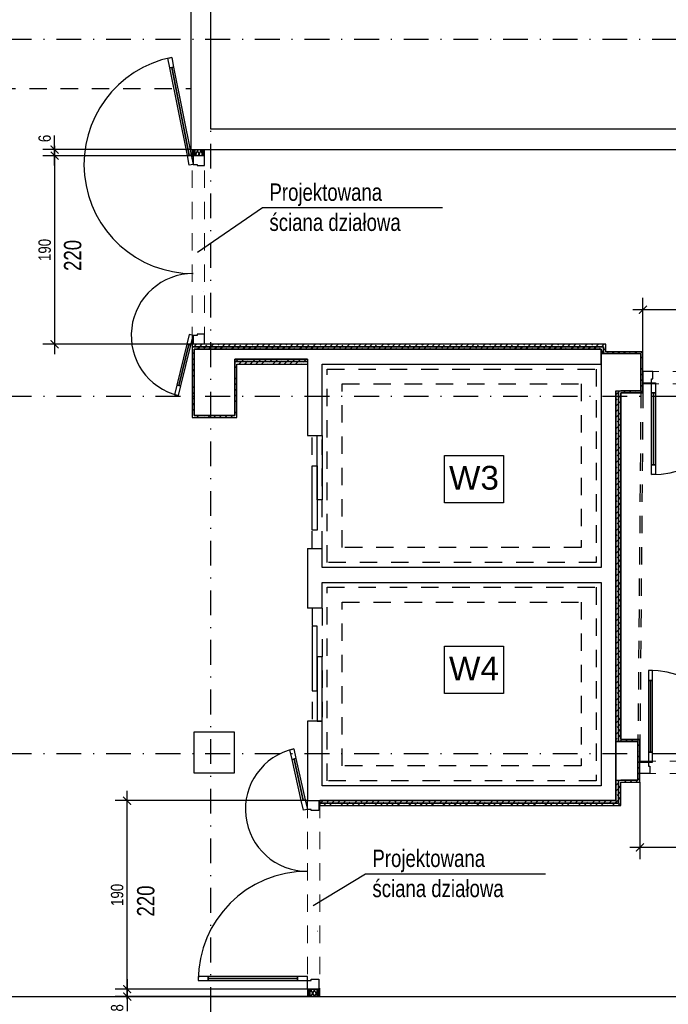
# Model space of a CAD drawing. Header units: metres. Extents: x -2312 to 3188, y -958 to 2058.
# Tile 5 of 13: x -668 to -15, y 53 to 1045. Entities that reach past the tile are written whole.
import ezdxf

# ---------------------------------------------------------------- set-up
doc = ezdxf.new("R2010")
doc.units = ezdxf.units.M
doc.header["$LTSCALE"] = 50
doc.header["$MEASUREMENT"] = 0
doc.linetypes.add('DO', pattern=[1, 0.5, -0.24, 0.02, -0.24])
doc.linetypes.add('DP', pattern=[0.63, 0.35, -0.28])
for name, color, linetype in [('A_opis', 7, 'Continuous'), ('A_ściany', 7, 'Continuous'), ('A_ściany proj', 7, 'Continuous'), ('BZ_odn', 1, 'Continuous'), ('BZ_osd', 1, 'DO'), ('BZ_txs', 2, 'Continuous'), ('BZ_wym', 1, 'Continuous'), ('k3_projektowane sciany', 2, 'Continuous'), ('k3_sciany istn', 1, 'DP')]:
    doc.layers.add(name, color=color, linetype=linetype)
doc.styles.add('BIKTS', font='bikromsw.shx', dxfattribs={"width": 0.85})
doc.styles.add('BIKWYM', font='bikromsw.shx', dxfattribs={"width": 0.8})
doc.styles.add('GENERATED_STYLE_1', font='arial.ttf')
doc.dimstyles.new('BZ_BGR_50', dxfattribs={"dimscale": 0.5, "dimtxt": 25, "dimasz": 1.666667, "dimexe": 0, "dimexo": 0, "dimgap": 0, "dimtad": 0, "dimdec": 1, "dimrnd": 0.5, "dimzin": 9, "dimdsep": 46, "dimtxsty": 'BIKWYM', "dimblk": 'NONE', "dimcen": 0, "dimse1": 1, "dimse2": 1, "dimclrd": 256, "dimclre": 256, "dimclrt": 7, "dimadec": 0, "dimazin": 0, "dimtfac": 0.033333, "dimtdec": 1, "dimtmove": 0, "dimatfit": 3, "dimldrblk": 'NONE', "dimfxl": 1, "dimtvp": 0.8, "dimtolj": 1, "dimarcsym": 0})
doc.dimstyles.new('BZ_KP_50', dxfattribs={"dimscale": 0.5, "dimtxt": 25, "dimasz": 16, "dimexe": 24, "dimexo": 0, "dimgap": 0, "dimtad": 0, "dimdec": 1, "dimrnd": 0.5, "dimzin": 9, "dimdsep": 46, "dimtxsty": 'BIKWYM', "dimblk": 'ARCHTICK', "dimblk1": 'ARCHTICK', "dimblk2": 'WYM-KP', "dimcen": 0, "dimdle": 20, "dimclrd": 256, "dimclre": 256, "dimclrt": 7, "dimadec": 0, "dimazin": 0, "dimtfac": 0.033333, "dimtdec": 1, "dimtmove": 0, "dimatfit": 3, "dimfxl": 1, "dimtvp": 0.8, "dimtfillclr": 256, "dimtolj": 1, "dimarcsym": 0})
pattern_1 = [(45, (-18228.841, -3785.412), (-5.7024626, 5.7024626), []), (45, (-18223.139, -3785.412), (-5.7024626, 5.7024626), [4.0323, -2.0161])]
pattern_2 = [(45, (-18228.841, -3785.412), (-5.7024626, 5.7024626), []), (45, (-18223.139, -3785.412), (-5.7024626, 5.7024626), [4.0323, -2.0161])]
pattern_3 = [(0, (-18228.841, -3785.412), (0, 10), [0, -10])]
pattern_4 = [(0, (-18228.841, -3785.412), (0, 10), [0, -10])]

# ---------------------------------------------------------------- blocks, each defined once
blk = doc.blocks.new('ARROWHEAD_4')
at = {"color": 0, "linetype": 'Continuous', "lineweight": 0}
blk.add_line((0, 0), (-1, 0), dxfattribs=at)
at = {"color": 0, "linetype": 'Continuous', "lineweight": 0, "flags": 128}
blk.add_lwpolyline([(-1, 0.2679), (0, 0), (-1, -0.2679)], close=True, dxfattribs=at)
blk = doc.blocks.new('_None')
blk = doc.blocks.new('_ArchTick')
at = {"color": 0, "linetype": 'ByBlock', "const_width": 0.15}
blk.add_lwpolyline([(-0.5, -0.5), (0.5, 0.5)], dxfattribs=at)
blk = doc.blocks.new('*D188')
at = {"layer": 'BZ_wym', "lineweight": -2}
for p, q in [((-40.63, 710.34), (-40.63, 764.62)), ((164.37, 690.34), (164.37, 764.62)), ((174.37, 752.62), (-50.63, 752.62))]:
    blk.add_line(p, q, dxfattribs=at)
at = {"layer": 'Defpoints', "color": 0}
for p in [(-40.63, 752.62), (-40.63, 710.34), (164.37, 690.34)]:
    blk.add_point(p, dxfattribs=at)
at = {"layer": 'BZ_wym', "lineweight": -2, "xscale": 8, "yscale": 8, "zscale": 8, "rotation": 180}
blk.add_blockref('_ArchTick', (-40.63, 752.62), dxfattribs=at)
at = {"layer": 'BZ_wym', "lineweight": -2, "xscale": 8, "yscale": 8, "zscale": 8}
blk.add_blockref('_ArchTick', (164.37, 752.62), dxfattribs=at)
at = {"layer": 'BZ_wym', "color": 7, "insert": (61.87, 762.62), "char_height": 12.5, "attachment_point": 5, "style": 'BIKWYM'}
blk.add_mtext('\\A1;205', dxfattribs=at)
blk = doc.blocks.new('WYM-KP')
blk.add_hatch(color=256).paths.add_polyline_path([(-3, 0, 1), (3, 0, 1)])
blk.add_circle((0, 0), 3)
blk = doc.blocks.new('*D190')
at = {"layer": 'BZ_wym', "lineweight": -2}
for p, q in [((-633.2, 914.14), (-633.2, 928.33)), ((-495.87, 914.14), (-645.2, 914.14)), ((-633.2, 897.84), (-633.2, 914.14)), ((-494.62, 907.84), (-645.2, 907.84))]:
    blk.add_line(p, q, dxfattribs=at)
at = {"layer": 'Defpoints', "color": 0}
for p in [(-633.2, 914.14), (-495.87, 914.14), (-494.62, 907.84)]:
    blk.add_point(p, dxfattribs=at)
at = {"layer": 'BZ_wym', "lineweight": -2, "xscale": 8, "yscale": 8, "zscale": 8}
for p, rotation in [((-633.2, 914.14), 90), ((-633.2, 907.84), 270)]:
    blk.add_blockref('_ArchTick', p, dxfattribs=dict(at, rotation=rotation))
at = {"layer": 'BZ_wym', "color": 7, "insert": (-643.2, 925.23), "char_height": 12.5, "attachment_point": 5, "rotation": 90, "style": 'BIKWYM'}
blk.add_mtext('\\A1;6', dxfattribs=at)
blk = doc.blocks.new('*D191')
at = {"layer": 'BZ_wym', "lineweight": -2}
for p, q in [((-633.2, 917.84), (-633.2, 707.84)), ((-494.62, 907.84), (-645.2, 907.84)), ((-494.62, 717.84), (-645.2, 717.84))]:
    blk.add_line(p, q, dxfattribs=at)
at = {"layer": 'Defpoints', "color": 0}
for p in [(-494.62, 907.84), (-633.2, 717.84), (-494.62, 717.84)]:
    blk.add_point(p, dxfattribs=at)
at = {"layer": 'BZ_wym', "lineweight": -2, "xscale": 8, "yscale": 8, "zscale": 8}
for p, rotation in [((-633.2, 907.84), 90), ((-633.2, 717.84), 270)]:
    blk.add_blockref('_ArchTick', p, dxfattribs=dict(at, rotation=rotation))
at = {"layer": 'BZ_wym', "color": 7, "insert": (-643.2, 812.84), "char_height": 12.5, "attachment_point": 5, "rotation": 90, "style": 'BIKWYM'}
blk.add_mtext('\\A1;190', dxfattribs=at)
blk = doc.blocks.new('*D192')
at = {"layer": 'BZ_wym', "lineweight": -2}
for p, q in [((161.37, 285.19), (161.37, 198.74)), ((-43.63, 276.34), (-43.63, 198.74)), ((171.37, 210.74), (-53.63, 210.74))]:
    blk.add_line(p, q, dxfattribs=at)
at = {"layer": 'Defpoints', "color": 0}
for p in [(161.37, 285.19), (-43.63, 276.34), (-43.63, 210.74)]:
    blk.add_point(p, dxfattribs=at)
at = {"layer": 'BZ_wym', "lineweight": -2, "xscale": 8, "yscale": 8, "zscale": 8, "rotation": 180}
blk.add_blockref('_ArchTick', (-43.63, 210.74), dxfattribs=at)
at = {"layer": 'BZ_wym', "lineweight": -2, "xscale": 8, "yscale": 8, "zscale": 8}
blk.add_blockref('_ArchTick', (161.37, 210.74), dxfattribs=at)
at = {"layer": 'BZ_wym', "color": 7, "insert": (58.87, 220.74), "char_height": 12.5, "attachment_point": 5, "style": 'BIKWYM'}
blk.add_mtext('\\A1;205', dxfattribs=at)
blk = doc.blocks.new('*D194')
at = {"layer": 'BZ_wym', "lineweight": -2}
for p, q in [((-560.16, 77.84), (-560.16, 60.33)), ((-378.62, 67.84), (-572.16, 67.84)), ((-378.62, 60.33), (-572.16, 60.33)), ((-560.16, 60.33), (-560.16, 45.67))]:
    blk.add_line(p, q, dxfattribs=at)
at = {"layer": 'Defpoints', "color": 0}
for p in [(-560.16, 60.33), (-378.62, 67.84), (-378.62, 60.33)]:
    blk.add_point(p, dxfattribs=at)
at = {"layer": 'BZ_wym', "lineweight": -2, "xscale": 8, "yscale": 8, "zscale": 8}
for p, rotation in [((-560.16, 67.84), 90), ((-560.16, 60.33), 270)]:
    blk.add_blockref('_ArchTick', p, dxfattribs=dict(at, rotation=rotation))
at = {"layer": 'BZ_wym', "color": 7, "insert": (-570.16, 49), "char_height": 12.5, "attachment_point": 5, "rotation": 90, "style": 'BIKWYM'}
blk.add_mtext('\\A1;8', dxfattribs=at)
blk = doc.blocks.new('*D195')
at = {"layer": 'BZ_wym', "lineweight": -2}
for p, q in [((-560.16, 57.84), (-560.16, 267.84)), ((-378.62, 257.84), (-572.16, 257.84)), ((-378.62, 67.84), (-572.16, 67.84))]:
    blk.add_line(p, q, dxfattribs=at)
at = {"layer": 'Defpoints', "color": 0}
for p in [(-560.16, 257.84), (-378.62, 257.84), (-378.62, 67.84)]:
    blk.add_point(p, dxfattribs=at)
at = {"layer": 'BZ_wym', "lineweight": -2, "xscale": 8, "yscale": 8, "zscale": 8}
for p, rotation in [((-560.16, 257.84), 90), ((-560.16, 67.84), 270)]:
    blk.add_blockref('_ArchTick', p, dxfattribs=dict(at, rotation=rotation))
at = {"layer": 'BZ_wym', "color": 7, "insert": (-570.16, 162.84), "char_height": 12.5, "attachment_point": 5, "rotation": 90, "style": 'BIKWYM'}
blk.add_mtext('\\A1;190', dxfattribs=at)

msp = doc.modelspace()

# ---------------------------------------------------------------- hatches: boundary and pattern name
at = {"linetype": 'Continuous', "lineweight": 13}
h = msp.add_hatch(dxfattribs=at)
h.set_pattern_fill('GYPSUM', color=252, scale=100, style=0, pattern_type=2)
h.set_pattern_definition(pattern_4)
h.paths.add_polyline_path([(-493.37, 914.135), (-494.62, 914.135), (-494.62, 907.836), (-493.62, 907.836), (-493.37, 907.836)])
h = msp.add_hatch(dxfattribs=at)
h.set_pattern_fill('GYPSUM', color=252, scale=100, style=0, pattern_type=2)
h.set_pattern_definition(pattern_4)
h.paths.add_polyline_path([(-492.12, 914.135), (-493.37, 914.135), (-493.37, 907.836), (-492.12, 907.836)])
h = msp.add_hatch(dxfattribs=at)
h.set_pattern_fill('GYPSUM', color=252, scale=100, style=0, pattern_type=2)
h.set_pattern_definition(pattern_4)
h.paths.add_polyline_path([(-483.37, 914.135), (-484.62, 914.135), (-484.62, 907.836), (-483.37, 907.836)])
h = msp.add_hatch(dxfattribs=at)
h.set_pattern_fill('GYPSUM', color=252, scale=100, style=0, pattern_type=2)
h.set_pattern_definition(pattern_4)
h.paths.add_polyline_path([(-482.12, 914.135), (-483.37, 914.135), (-483.37, 907.836), (-482.12, 907.836)])
h = msp.add_hatch(dxfattribs=at)
h.set_pattern_fill('GYPSUM', color=252, scale=100, style=0, pattern_type=2)
h.set_pattern_definition(pattern_3)
h.paths.add_polyline_path([(-378.62, 60.334), (-377.37, 60.334), (-377.37, 67.835), (-378.62, 67.835)])
h = msp.add_hatch(dxfattribs=at)
h.set_pattern_fill('GYPSUM', color=252, scale=100, style=0, pattern_type=2)
h.set_pattern_definition(pattern_3)
h.paths.add_polyline_path([(-377.37, 60.334), (-376.12, 60.334), (-376.12, 67.835), (-377.37, 67.835)])
h = msp.add_hatch(dxfattribs=at)
h.set_pattern_fill('GYPSUM', color=252, scale=100, style=0, pattern_type=2)
h.set_pattern_definition(pattern_3)
h.paths.add_polyline_path([(-368.62, 60.334), (-367.37, 60.334), (-367.37, 67.835), (-368.62, 67.835)])
h = msp.add_hatch(dxfattribs=at)
h.set_pattern_fill('GYPSUM', color=252, scale=100, style=0, pattern_type=2)
h.set_pattern_definition(pattern_3)
h.paths.add_polyline_path([(-367.37, 60.334), (-366.12, 60.334), (-366.12, 67.835), (-367.12, 67.835), (-367.37, 67.835)])
at = {"layer": 'A_ściany proj', "linetype": 'Continuous', "lineweight": 13}
h = msp.add_hatch(dxfattribs=at)
h.set_pattern_fill('FP_65', color=1, scale=100, style=0, pattern_type=2)
h.set_pattern_definition(pattern_1)
h.paths.add_polyline_path([(-493.62, 715.336), (-494.62, 717.836), (-494.62, 715.336)])
h = msp.add_hatch(dxfattribs=at)
h.set_pattern_fill('FP_65', color=1, scale=100, style=0, pattern_type=2)
h.set_pattern_definition(pattern_2)
h.paths.add_polyline_path([(-493.62, 715.336), (-492.62, 712.836), (-492.62, 715.336)])
h = msp.add_hatch(dxfattribs=at)
h.set_pattern_fill('FP_65', color=1, scale=100, style=0, pattern_type=2)
h.set_pattern_definition(pattern_2)
h.paths.add_polyline_path([(-82.828, 708.336), (-80.328, 708.336), (-80.328, 709.336)])
h = msp.add_hatch(dxfattribs=at)
h.set_pattern_fill('FP_65', color=1, scale=100, style=0, pattern_type=2)
h.set_pattern_definition(pattern_2)
h.paths.add_polyline_path([(-80.328, 709.336), (-77.828, 710.336), (-80.328, 710.336)])
h = msp.add_hatch(dxfattribs=at)
h.set_pattern_fill('FP_65', color=1, scale=100, style=0, pattern_type=2)
h.set_pattern_definition(pattern_2)
h.paths.add_polyline_path([(-77.828, 710.336), (-80.328, 709.336), (-80.328, 708.336), (-77.828, 708.336)])
h = msp.add_hatch(dxfattribs=at)
h.set_pattern_fill('FP_65', color=1, scale=100, style=0, pattern_type=2)
h.set_pattern_definition(pattern_1)
h.paths.add_polyline_path([(-450.62, 700.336), (-449.62, 697.836), (-449.62, 700.336)])
h = msp.add_hatch(dxfattribs=at)
h.set_pattern_fill('FP_65', color=1, scale=100, style=0, pattern_type=2)
h.set_pattern_definition(pattern_2)
h.paths.add_polyline_path([(-65.328, 670.836), (-67.828, 670.836), (-65.328, 669.836)])
h = msp.add_hatch(dxfattribs=at)
h.set_pattern_fill('FP_65', color=1, scale=100, style=0, pattern_type=2)
h.set_pattern_definition(pattern_2)
h.paths.add_polyline_path([(-67.828, 317.336), (-65.328, 317.336), (-65.328, 318.336)])
h = msp.add_hatch(dxfattribs=at)
h.set_pattern_fill('FP_65', color=1, scale=100, style=0, pattern_type=2)
h.set_pattern_definition(pattern_2)
h.paths.add_polyline_path([(-65.328, 318.336), (-62.828, 319.336), (-65.328, 319.336)])
h = msp.add_hatch(dxfattribs=at)
h.set_pattern_fill('FP_65', color=1, scale=100, style=0, pattern_type=2)
h.set_pattern_definition(pattern_1)
h.paths.add_polyline_path([(-65.328, 278.336), (-67.828, 278.336), (-65.328, 277.336)])
h = msp.add_hatch(dxfattribs=at)
h.set_pattern_fill('FP_65', color=1, scale=100, style=0, pattern_type=2)
h.set_pattern_definition(pattern_1)
h.paths.add_polyline_path([(-62.828, 276.336), (-65.328, 277.336), (-65.328, 276.336)])
at = {"layer": 'k3_projektowane sciany', "linetype": 'Continuous'}
h = msp.add_hatch(dxfattribs=at)
h.set_pattern_fill('BATT_INSULATION', color=256, scale=100, style=0, pattern_type=2)
h.set_pattern_definition([(60, (-18228.8414, -3785.412), (-2.5980762, 1.5), []), (120, (-18228.8414, -3785.412), (2.5980762, 1.5), [])])
h.paths.add_polyline_path([(-484.62, 914.135), (-492.12, 914.135), (-492.12, 907.836), (-484.62, 907.836)])
h = msp.add_hatch(dxfattribs=at)
h.set_pattern_fill('BATT_INSULATION', color=256, scale=100, style=0, pattern_type=2)
h.set_pattern_definition([(60, (-18228.8414, -3785.412), (-2.5980762, 1.5), []), (120, (-18228.8414, -3785.412), (2.5980762, 1.5), [])])
h.paths.add_polyline_path([(-376.12, 60.334), (-368.62, 60.334), (-368.62, 67.835), (-376.12, 67.835)])
at = {"layer": 'k3_sciany istn', "linetype": 'Continuous'}
h = msp.add_hatch(dxfattribs=at)
h.set_pattern_fill('FP_65', color=256, scale=100, style=0, pattern_type=2)
h.set_pattern_definition(pattern_2)
h.paths.add_polyline_path([(-77.828, 717.836), (-494.62, 717.836), (-493.62, 715.336), (-80.328, 715.336)])
h = msp.add_hatch(dxfattribs=at)
h.set_pattern_fill('FP_65', color=256, scale=100, style=0, pattern_type=2)
h.set_pattern_definition(pattern_1)
h.paths.add_polyline_path([(-494.62, 712.836), (-492.62, 712.836), (-493.62, 715.336), (-494.62, 715.336)])
h = msp.add_hatch(dxfattribs=at)
h.set_pattern_fill('FP_65', color=256, scale=100, style=0, pattern_type=2)
h.set_pattern_definition(pattern_2)
h.paths.add_polyline_path([(-492.62, 712.836), (-82.828, 712.836), (-80.328, 715.336), (-492.62, 715.336)])
h = msp.add_hatch(dxfattribs=at)
h.set_pattern_fill('FP_65', color=256, scale=100, style=0, pattern_type=2)
h.set_pattern_definition(pattern_2)
h.paths.add_polyline_path([(-82.828, 712.836), (-82.828, 708.336), (-80.328, 709.336), (-80.328, 715.336)])
h = msp.add_hatch(dxfattribs=at)
h.set_pattern_fill('FP_65', color=256, scale=100, style=0, pattern_type=2)
h.set_pattern_definition(pattern_2)
h.paths.add_polyline_path([(-77.828, 710.336), (-77.828, 717.836), (-80.328, 715.336), (-80.328, 710.336)])
h = msp.add_hatch(dxfattribs=at)
h.set_pattern_fill('FP_65', color=256, scale=100, style=0, pattern_type=2)
h.set_pattern_definition(pattern_1)
h.paths.add_polyline_path([(-494.62, 712.836), (-494.62, 644.036), (-492.62, 646.036), (-492.62, 712.836)])
h = msp.add_hatch(dxfattribs=at)
h.set_pattern_fill('FP_65', color=256, scale=100, style=0, pattern_type=2)
h.set_pattern_definition(pattern_2)
h.paths.add_polyline_path([(-77.828, 708.336), (-42.628, 708.336), (-40.628, 710.336), (-77.828, 710.336)])
h = msp.add_hatch(dxfattribs=at)
h.set_pattern_fill('FP_65', color=256, scale=100, style=0, pattern_type=2)
h.set_pattern_definition(pattern_2)
h.paths.add_polyline_path([(-42.628, 708.336), (-42.628, 670.836), (-40.628, 668.836), (-40.628, 710.336)])
h = msp.add_hatch(dxfattribs=at)
h.set_pattern_fill('FP_65', color=256, scale=100, style=0, pattern_type=2)
h.set_pattern_definition(pattern_1)
h.paths.add_polyline_path([(-451.62, 700.336), (-450.62, 700.336), (-451.62, 702.836)])
h = msp.add_hatch(dxfattribs=at)
h.set_pattern_fill('FP_65', color=256, scale=100, style=0, pattern_type=2)
h.set_pattern_definition(pattern_1)
h.paths.add_polyline_path([(-378.62, 702.836), (-451.62, 702.836), (-450.62, 700.336), (-378.62, 700.336)])
h = msp.add_hatch(dxfattribs=at)
h.set_pattern_fill('FP_65', color=256, scale=100, style=0, pattern_type=2)
h.set_pattern_definition(pattern_1)
h.paths.add_polyline_path([(-451.62, 700.336), (-451.62, 697.836), (-449.62, 697.836), (-450.62, 700.336)])
h = msp.add_hatch(dxfattribs=at)
h.set_pattern_fill('FP_65', color=256, scale=100, style=0, pattern_type=2)
h.set_pattern_definition(pattern_1)
h.paths.add_polyline_path([(-451.62, 697.836), (-451.62, 646.036), (-449.62, 644.036), (-449.62, 697.836)])
h = msp.add_hatch(dxfattribs=at)
h.set_pattern_fill('FP_65', color=256, scale=100, style=0, pattern_type=2)
h.set_pattern_definition(pattern_1)
h.paths.add_polyline_path([(-449.62, 697.836), (-378.62, 697.836), (-378.62, 700.336), (-449.62, 700.336)])
h = msp.add_hatch(dxfattribs=at)
h.set_pattern_fill('FP_65', color=256, scale=100, style=0, pattern_type=2)
h.set_pattern_definition(pattern_2)
h.paths.add_polyline_path([(-67.828, 670.836), (-67.828, 317.336), (-65.328, 318.336), (-65.328, 669.836)])
h = msp.add_hatch(dxfattribs=at)
h.set_pattern_fill('FP_65', color=256, scale=100, style=0, pattern_type=2)
h.set_pattern_definition(pattern_2)
h.paths.add_polyline_path([(-65.328, 670.836), (-65.328, 669.836), (-62.828, 668.836), (-62.828, 670.836)])
h = msp.add_hatch(dxfattribs=at)
h.set_pattern_fill('FP_65', color=256, scale=100, style=0, pattern_type=2)
h.set_pattern_definition(pattern_2)
h.paths.add_polyline_path([(-62.828, 668.836), (-65.328, 669.836), (-65.328, 668.836)])
h = msp.add_hatch(dxfattribs=at)
h.set_pattern_fill('FP_65', color=256, scale=100, style=0, pattern_type=2)
h.set_pattern_definition(pattern_2)
h.paths.add_polyline_path([(-62.828, 319.336), (-62.828, 668.836), (-65.328, 668.836), (-65.328, 319.336)])
h = msp.add_hatch(dxfattribs=at)
h.set_pattern_fill('FP_65', color=256, scale=100, style=0, pattern_type=2)
h.set_pattern_definition(pattern_2)
h.paths.add_polyline_path([(-62.828, 668.836), (-40.628, 668.836), (-42.628, 670.836), (-62.828, 670.836)])
h = msp.add_hatch(dxfattribs=at)
h.set_pattern_fill('FP_65', color=256, scale=100, style=0, pattern_type=2)
h.set_pattern_definition(pattern_1)
h.paths.add_polyline_path([(-451.62, 646.036), (-492.62, 646.036), (-494.62, 644.036), (-449.62, 644.036)])
h = msp.add_hatch(dxfattribs=at)
h.set_pattern_fill('FP_65', color=256, scale=100, style=0, pattern_type=2)
h.set_pattern_definition(pattern_2)
h.paths.add_polyline_path([(-62.828, 319.336), (-65.328, 318.336), (-65.328, 317.336), (-62.828, 317.336)])
h = msp.add_hatch(dxfattribs=at)
h.set_pattern_fill('FP_65', color=256, scale=100, style=0, pattern_type=2)
h.set_pattern_definition(pattern_2)
h.paths.add_polyline_path([(-62.828, 317.336), (-45.628, 317.336), (-43.628, 319.336), (-62.828, 319.336)])
h = msp.add_hatch(dxfattribs=at)
h.set_pattern_fill('FP_65', color=256, scale=100, style=0, pattern_type=2)
h.set_pattern_definition(pattern_2)
h.paths.add_polyline_path([(-45.628, 317.336), (-45.628, 278.336), (-43.628, 276.336), (-43.628, 319.336)])
h = msp.add_hatch(dxfattribs=at)
h.set_pattern_fill('FP_65', color=256, scale=100, style=0, pattern_type=2)
h.set_pattern_definition(pattern_1)
h.paths.add_polyline_path([(-67.828, 278.336), (-67.828, 257.836), (-65.328, 255.336), (-65.328, 277.336)])
h = msp.add_hatch(dxfattribs=at)
h.set_pattern_fill('FP_65', color=256, scale=100, style=0, pattern_type=2)
h.set_pattern_definition(pattern_1)
h.paths.add_polyline_path([(-65.328, 278.336), (-65.328, 277.336), (-62.828, 276.336), (-62.828, 278.336)])
h = msp.add_hatch(dxfattribs=at)
h.set_pattern_fill('FP_65', color=256, scale=100, style=0, pattern_type=2)
h.set_pattern_definition(pattern_1)
h.paths.add_polyline_path([(-62.828, 276.336), (-43.628, 276.336), (-45.628, 278.336), (-62.828, 278.336)])
h = msp.add_hatch(dxfattribs=at)
h.set_pattern_fill('FP_65', color=256, scale=100, style=0, pattern_type=2)
h.set_pattern_definition(pattern_1)
h.paths.add_polyline_path([(-65.328, 276.336), (-65.328, 255.336), (-62.828, 252.837), (-62.828, 276.336)])
h = msp.add_hatch(dxfattribs=at)
h.set_pattern_fill('FP_65', color=256, scale=100, style=0, pattern_type=2)
h.set_pattern_definition(pattern_2)
h.paths.add_polyline_path([(-67.828, 257.836), (-366.12, 257.835), (-366.12, 255.335), (-65.328, 255.336)])
h = msp.add_hatch(dxfattribs=at)
h.set_pattern_fill('FP_65', color=256, scale=100, style=0, pattern_type=2)
h.set_pattern_definition(pattern_2)
h.paths.add_polyline_path([(-366.12, 252.835), (-62.828, 252.837), (-65.328, 255.336), (-366.12, 255.335)])

# ---------------------------------------------------------------- linework, layer by layer
at = {"color": 30, "linetype": 'Continuous', "lineweight": 13}
for p, q in [((-493.62, 717.836), (-482.12, 717.836)), ((-492.12, 717.836), (-493.37, 717.836)), ((-484.62, 717.836), (-492.12, 717.836)), ((-483.37, 717.836), (-484.62, 717.836))]:
    msp.add_line(p, q, dxfattribs=at)
at = {"color": 21, "linetype": 'Continuous', "lineweight": 5}
for p, q in [((-492.12, 717.836), (-493.37, 717.836)), ((-484.62, 717.836), (-492.12, 717.836)), ((-483.37, 717.836), (-484.62, 717.836)), ((-376.12, 257.835), (-368.62, 257.835)), ((-368.62, 257.835), (-367.37, 257.835))]:
    msp.add_line(p, q, dxfattribs=at)
at = {"layer": 'A_ściany', "linetype": 'Continuous', "flags": 128}
msp.add_lwpolyline([(-451.62, 712.836), (-492.62, 712.836)], dxfattribs=at)
at = {"layer": 'A_ściany proj', "color": 30, "linetype": 'Continuous', "lineweight": 13}
msp.add_line((-40.628, 690.336), (-40.628, 678.836), dxfattribs=at)
at = {"layer": 'A_ściany proj', "color": 252, "linetype": 'Continuous', "lineweight": 13}
for p, q in [((-40.628, 687.836), (-40.628, 680.336)), ((-40.628, 678.836), (-40.628, 677.836))]:
    msp.add_line(p, q, dxfattribs=at)
at = {"layer": 'BZ_osd'}
for p, q in [((-475.87, -255.202), (-475.87, 1702.427)), ((-1981.428, 1025.336), (1810.194, 1025.336)), ((-1981.428, 665.336), (1811.206, 665.336)), ((-1981.428, 305.336), (1811.206, 305.336))]:
    msp.add_line(p, q, dxfattribs=at)
at = {"layer": 'k3_projektowane sciany', "color": 252, "linetype": 'Continuous'}
for p, q in [((-519.203, 1006.095), (-515.281, 1006.883)), ((-517.234, 996.291), (-519.203, 1006.095)), ((-515.281, 1006.883), (-513.312, 997.079)), ((-513.312, 997.079), (-517.234, 996.291)), ((-517.234, 996.291), (-515.273, 996.685)), ((-499.511, 908.053), (-517.234, 996.291)), ((-515.273, 996.685), (-513.312, 997.079)), ((-497.55, 908.447), (-515.273, 996.685)), ((-515.273, 996.685), (-497.55, 908.447)), ((-515.273, 996.685), (-497.55, 908.447)), ((-513.312, 997.079), (-495.589, 908.841)), ((-499.511, 908.053), (-495.589, 908.841)), ((-497.55, 908.447), (-499.511, 908.053)), ((-497.542, 898.249), (-499.511, 908.053)), ((-495.589, 908.841), (-497.55, 908.447)), ((-495.589, 908.841), (-493.62, 899.036)), ((-493.62, 907.836), (-493.62, 899.036)), ((-482.12, 897.836), (-482.12, 907.836)), ((-493.62, 899.036), (-497.542, 898.249)), ((-493.62, 899.036), (-489.62, 899.036)), ((-489.62, 899.036), (-489.62, 897.836)), ((-489.62, 897.836), (-482.12, 897.836)), ((-497.505, 727.59), (-499.89, 717.879)), ((-493.62, 726.636), (-497.505, 727.59)), ((-496.005, 716.925), (-493.62, 726.636)), ((-489.62, 726.636), (-493.62, 726.636)), ((-493.62, 726.636), (-493.62, 717.836)), ((-482.12, 727.836), (-489.62, 727.836)), ((-489.62, 727.836), (-489.62, 726.636)), ((-482.12, 717.836), (-482.12, 727.836)), ((-499.89, 717.879), (-510.002, 676.703)), ((-497.948, 717.402), (-508.06, 676.226)), ((-508.06, 676.226), (-497.948, 717.402)), ((-508.06, 676.226), (-497.948, 717.402)), ((-506.118, 675.749), (-496.005, 716.925)), ((-497.948, 717.402), (-499.89, 717.879)), ((-499.89, 717.879), (-496.005, 716.925)), ((-496.005, 716.925), (-497.948, 717.402)), ((-493.62, 717.836), (-494.62, 717.836)), ((-493.37, 717.836), (-493.62, 717.836)), ((-493.37, 717.836), (-493.62, 717.836)), ((-482.12, 717.836), (-483.37, 717.836)), ((-482.12, 717.836), (-483.37, 717.836)), ((-40.628, 690.336), (-40.628, 689.086)), ((-30.628, 690.336), (-40.628, 690.336)), ((-40.628, 690.336), (-40.628, 689.086)), ((-40.628, 689.086), (-40.628, 687.836)), ((-40.628, 689.086), (-40.628, 687.836)), ((-40.628, 687.836), (-40.628, 680.336)), ((-30.628, 682.836), (-30.628, 690.336)), ((-510.002, 676.703), (-512.387, 666.991)), ((-510.002, 676.703), (-508.06, 676.226)), ((-506.118, 675.749), (-510.002, 676.703)), ((-508.503, 666.037), (-506.118, 675.749)), ((-508.06, 676.226), (-506.118, 675.749)), ((-40.628, 680.336), (-40.628, 679.086)), ((-40.628, 680.336), (-40.628, 679.086)), ((-40.628, 679.086), (-40.628, 678.836)), ((-40.628, 679.086), (-40.628, 678.836)), ((-40.628, 678.836), (-31.828, 678.836)), ((-31.828, 678.836), (-31.828, 682.836)), ((-31.828, 682.836), (-30.628, 682.836)), ((-31.828, 668.836), (-31.828, 678.836)), ((-31.828, 678.836), (-27.828, 678.836)), ((-27.828, 678.836), (-27.828, 668.836)), ((-512.387, 666.991), (-508.503, 666.037)), ((-31.828, 668.836), (-29.828, 668.836)), ((-31.828, 596.436), (-31.828, 668.836)), ((-27.828, 668.836), (-31.828, 668.836)), ((-29.828, 668.836), (-29.828, 596.436)), ((-29.828, 668.836), (-27.828, 668.836)), ((-29.828, 596.436), (-29.828, 668.836)), ((-29.828, 596.436), (-29.828, 668.836)), ((-27.828, 668.836), (-27.828, 596.436)), ((-29.828, 596.436), (-31.828, 596.436)), ((-31.828, 586.436), (-31.828, 596.436)), ((-31.828, 596.436), (-27.828, 596.436)), ((-27.828, 596.436), (-29.828, 596.436)), ((-27.828, 596.436), (-27.828, 586.436)), ((-27.828, 586.436), (-31.828, 586.436)), ((-34.828, 389.087), (-34.828, 379.087)), ((-30.828, 389.087), (-34.828, 389.087)), ((-30.828, 379.087), (-30.828, 389.087)), ((-32.828, 379.087), (-34.828, 379.087)), ((-34.828, 379.087), (-34.828, 306.687)), ((-34.828, 379.087), (-30.828, 379.087)), ((-32.828, 306.687), (-32.828, 379.087)), ((-30.828, 379.087), (-32.828, 379.087)), ((-32.828, 379.087), (-32.828, 306.687)), ((-32.828, 379.087), (-32.828, 306.687)), ((-30.828, 306.687), (-30.828, 379.087)), ((-396.158, 309.053), (-392.254, 309.927)), ((-393.973, 299.295), (-396.158, 309.053)), ((-392.254, 309.927), (-390.069, 300.169)), ((-390.069, 300.169), (-393.973, 299.295)), ((-393.973, 299.295), (-392.021, 299.732)), ((-384.709, 257.92), (-393.973, 299.295)), ((-392.021, 299.732), (-390.069, 300.169)), ((-382.757, 258.356), (-392.021, 299.732)), ((-392.021, 299.732), (-382.757, 258.356)), ((-392.021, 299.732), (-382.757, 258.356)), ((-390.069, 300.169), (-380.805, 258.793)), ((-34.828, 306.687), (-32.828, 306.687)), ((-30.828, 306.687), (-34.828, 306.687)), ((-34.828, 306.687), (-34.828, 296.687)), ((-32.828, 306.687), (-30.828, 306.687)), ((-30.828, 296.687), (-30.828, 306.687)), ((-43.628, 296.687), (-34.828, 296.687)), ((-34.828, 296.687), (-34.828, 292.687)), ((-34.828, 296.687), (-30.828, 296.687)), ((-34.828, 292.687), (-33.628, 292.687)), ((-33.628, 292.687), (-33.628, 285.187)), ((-33.628, 285.187), (-43.628, 285.187)), ((-384.709, 257.92), (-380.805, 258.793)), ((-382.757, 258.356), (-384.709, 257.92)), ((-380.805, 258.793), (-382.757, 258.356)), ((-380.805, 258.793), (-378.62, 249.035)), ((-382.524, 248.161), (-384.709, 257.92)), ((-378.62, 249.035), (-382.524, 248.161)), ((-378.62, 257.835), (-377.37, 257.835)), ((-378.62, 249.035), (-378.62, 257.835)), ((-378.62, 257.835), (-377.37, 257.835)), ((-374.62, 249.035), (-378.62, 249.035)), ((-377.37, 257.835), (-376.12, 257.835)), ((-377.37, 257.835), (-376.12, 257.835)), ((-376.12, 257.835), (-368.62, 257.835)), ((-374.62, 247.835), (-374.62, 249.035)), ((-368.62, 257.835), (-367.37, 257.835)), ((-367.12, 257.835), (-367.12, 247.835)), ((-367.12, 247.835), (-374.62, 247.835)), ((-478.62, 80.635), (-488.62, 80.635)), ((-488.62, 80.635), (-488.62, 76.635)), ((-478.62, 80.635), (-478.62, 78.635)), ((-388.62, 80.635), (-478.62, 80.635)), ((-478.62, 76.635), (-478.62, 80.635)), ((-388.62, 78.635), (-388.62, 80.635)), ((-378.62, 80.635), (-388.62, 80.635)), ((-388.62, 80.635), (-388.62, 76.635)), ((-378.62, 76.635), (-378.62, 80.635)), ((-488.62, 76.635), (-478.62, 76.635)), ((-478.62, 78.635), (-478.62, 76.635)), ((-388.62, 78.635), (-478.62, 78.635)), ((-478.62, 78.635), (-388.62, 78.635)), ((-478.62, 78.635), (-388.62, 78.635)), ((-478.62, 76.635), (-388.62, 76.635)), ((-388.62, 76.635), (-388.62, 78.635)), ((-388.62, 76.635), (-378.62, 76.635)), ((-378.62, 67.835), (-378.62, 76.635)), ((-378.62, 76.635), (-374.62, 76.635)), ((-374.62, 76.635), (-374.62, 77.835)), ((-374.62, 77.835), (-367.12, 77.835)), ((-367.12, 77.835), (-367.12, 67.835))]:
    msp.add_line(p, q, dxfattribs=at)
at = {"layer": 'k3_projektowane sciany', "linetype": 'Continuous'}
for p, q in [((-493.37, 914.135), (-493.37, 907.836)), ((-492.12, 914.135), (-492.12, 907.836)), ((-484.62, 907.836), (-484.62, 914.135)), ((-483.37, 907.836), (-483.37, 914.135)), ((-493.62, 907.836), (-494.62, 907.836)), ((-493.37, 907.836), (-493.62, 907.836)), ((-482.12, 907.836), (-493.62, 907.836)), ((-493.37, 907.836), (-493.62, 907.836)), ((-492.12, 907.836), (-493.37, 907.836)), ((-492.12, 907.836), (-493.37, 907.836)), ((-484.62, 907.836), (-492.12, 907.836)), ((-484.62, 907.836), (-492.12, 907.836)), ((-483.37, 907.836), (-484.62, 907.836)), ((-483.37, 907.836), (-484.62, 907.836)), ((-482.12, 907.836), (-483.37, 907.836)), ((-482.12, 907.836), (-483.37, 907.836)), ((-378.62, 67.835), (-377.37, 67.835)), ((-367.12, 67.835), (-378.62, 67.835)), ((-378.62, 67.835), (-377.37, 67.835)), ((-377.37, 67.835), (-377.37, 60.334)), ((-377.37, 67.835), (-376.12, 67.835)), ((-377.37, 67.835), (-376.12, 67.835)), ((-376.12, 67.835), (-376.12, 60.334)), ((-376.12, 67.835), (-368.62, 67.835)), ((-376.12, 67.835), (-368.62, 67.835)), ((-368.62, 60.334), (-368.62, 67.835)), ((-368.62, 67.835), (-367.37, 67.835)), ((-368.62, 67.835), (-367.37, 67.835)), ((-367.37, 60.334), (-367.37, 67.835)), ((-367.37, 67.835), (-367.12, 67.835)), ((-367.37, 67.835), (-367.12, 67.835)), ((-367.12, 67.835), (-366.12, 67.835))]:
    msp.add_line(p, q, dxfattribs=at)
at = {"layer": 'k3_projektowane sciany', "linetype": 'DP', "lineweight": 5}
for p, q in [((-494.62, 717.836), (-494.62, 907.836)), ((-482.12, 717.836), (-482.12, 907.836)), ((164.372, 690.336), (-40.628, 690.336)), ((164.372, 677.836), (-40.628, 677.836)), ((161.372, 297.687), (-43.628, 297.687)), ((161.372, 285.187), (-43.628, 285.187)), ((-378.62, 257.835), (-378.62, 67.835)), ((-366.12, 257.835), (-366.12, 67.835))]:
    msp.add_line(p, q, dxfattribs=at)
at = {"layer": 'k3_projektowane sciany', "linetype": 'Continuous', "flags": 128}
for points in [[(-494.62, 914.135), (-494.62, 907.836)], [(-494.62, 914.135), (-493.37, 914.135)], [(-493.37, 914.135), (-492.12, 914.135)], [(-492.12, 914.135), (-484.62, 914.135)], [(-484.62, 914.135), (-483.37, 914.135)], [(-483.37, 914.135), (-482.12, 914.135)], [(-482.12, 907.836), (-482.12, 914.135)], [(-378.62, 67.835), (-378.62, 60.334)], [(-377.37, 60.334), (-378.62, 60.334)], [(-376.12, 60.334), (-377.37, 60.334)], [(-368.62, 60.334), (-376.12, 60.334)], [(-367.37, 60.334), (-368.62, 60.334)], [(-366.12, 60.334), (-367.37, 60.334)], [(-366.12, 60.334), (-366.12, 67.835)]]:
    msp.add_lwpolyline(points, dxfattribs=at)
at = {"layer": 'k3_projektowane sciany', "color": 252, "linetype": 'Continuous', "flags": 128}
msp.add_lwpolyline([(-494.62, 717.836), (-494.62, 715.336)], dxfattribs=at)
at = {"layer": 'k3_projektowane sciany', "color": 252, "linetype": 'Continuous'}
for centre, radius, start, end in [((-493.62, 899.036), 110, 101.356664, 270), ((-493.62, 726.636), 62.4, 90, 256.202122), ((-31.828, 678.836), 92.4, 270, 0), ((-34.828, 296.687), 92.4, 0, 90), ((-378.62, 249.035), 62.4, 102.620566, 270), ((-378.62, 76.635), 110, 90, 180)]:
    msp.add_arc(centre, radius, start, end, dxfattribs=at)
at = {"layer": 'k3_sciany istn', "linetype": 'DP'}
for p, q in [((-690.12, 975.429), (-495.87, 975.429)), ((-358.62, 692.836), (-87.728, 692.836)), ((-358.62, 497.836), (-358.62, 692.836)), ((-87.728, 692.836), (-87.728, 497.836)), ((-343.62, 512.836), (-343.62, 677.836)), ((-343.62, 677.836), (-102.728, 677.836)), ((-102.728, 677.836), (-102.728, 512.836)), ((-42.628, 670.836), (-45.628, 317.336)), ((-40.628, 670.836), (-43.628, 317.336)), ((-373.62, 511.936), (-373.62, 625.936)), ((-363.62, 511.936), (-363.62, 621.936)), ((-102.728, 512.836), (-343.62, 512.836)), ((-87.728, 497.836), (-358.62, 497.836)), ((-358.62, 472.836), (-87.728, 472.836)), ((-358.62, 277.836), (-358.62, 472.836)), ((-87.728, 472.836), (-87.728, 277.836)), ((-343.62, 292.836), (-343.62, 457.836)), ((-343.62, 457.836), (-102.728, 457.836)), ((-102.728, 457.836), (-102.728, 292.836)), ((-373.62, 451.936), (-373.62, 337.936)), ((-363.62, 451.936), (-363.62, 341.936)), ((-102.728, 292.836), (-343.62, 292.836)), ((-87.728, 277.836), (-358.62, 277.836))]:
    msp.add_line(p, q, dxfattribs=at)
at = {"layer": 'k3_sciany istn', "linetype": 'Continuous'}
for p, q in [((-493.62, 715.336), (-80.328, 715.336)), ((-80.328, 715.336), (-493.62, 715.336)), ((-80.328, 715.336), (-80.328, 709.336)), ((-80.328, 709.336), (-80.328, 715.336)), ((-80.328, 709.336), (-80.328, 708.336)), ((-450.62, 700.336), (-451.62, 700.336)), ((-378.62, 700.336), (-450.62, 700.336)), ((-450.62, 700.336), (-378.62, 700.336)), ((-40.615, 677.836), (-40.628, 668.836)), ((-65.328, 669.836), (-65.328, 318.336)), ((-65.328, 318.336), (-65.328, 669.836)), ((-62.828, 668.836), (-62.828, 319.336)), ((-40.628, 668.836), (-62.828, 668.836)), ((-378.62, 625.936), (-363.62, 625.936)), ((-368.62, 560.936), (-368.62, 625.936)), ((-368.62, 625.936), (-363.62, 625.936)), ((-363.62, 625.936), (-363.62, 560.936)), ((-240.509, 605.751), (-181.139, 605.751)), ((-240.509, 558.039), (-240.509, 605.751)), ((-181.139, 605.751), (-181.139, 558.039)), ((-373.62, 530.342), (-373.62, 595.342)), ((-373.62, 595.342), (-368.62, 595.342)), ((-368.62, 595.342), (-368.62, 530.342)), ((-363.62, 560.936), (-368.62, 560.936)), ((-181.139, 558.039), (-240.509, 558.039)), ((-368.62, 530.342), (-373.62, 530.342)), ((-378.62, 511.936), (-363.62, 511.936)), ((-363.62, 451.936), (-378.62, 451.936)), ((-373.62, 433.531), (-373.62, 368.531)), ((-368.62, 433.531), (-373.62, 433.531)), ((-368.62, 368.531), (-368.62, 433.531)), ((-240.509, 413.423), (-181.139, 413.423)), ((-240.509, 365.711), (-240.509, 413.423)), ((-181.139, 413.423), (-181.139, 365.711)), ((-368.62, 402.936), (-368.62, 337.936)), ((-363.62, 402.936), (-368.62, 402.936)), ((-363.62, 337.936), (-363.62, 402.936)), ((-373.62, 368.531), (-368.62, 368.531)), ((-181.139, 365.711), (-240.509, 365.711)), ((-363.62, 337.936), (-378.62, 337.936)), ((-368.62, 337.936), (-363.62, 337.936)), ((-65.328, 318.336), (-65.328, 317.336)), ((-62.828, 319.336), (-43.628, 319.336)), ((-43.628, 319.336), (-43.612, 297.687)), ((-43.628, 296.687), (-43.628, 297.687)), ((-43.628, 296.437), (-43.628, 296.687)), ((-43.628, 285.187), (-43.628, 296.687)), ((-43.628, 296.437), (-43.628, 296.687)), ((-43.628, 295.187), (-43.628, 296.437)), ((-43.628, 295.187), (-43.628, 296.437)), ((-43.628, 287.687), (-43.628, 295.187)), ((-43.628, 287.687), (-43.628, 295.187)), ((-43.628, 286.437), (-43.628, 287.687)), ((-43.628, 286.437), (-43.628, 287.687)), ((-43.628, 285.187), (-43.628, 286.437)), ((-43.628, 285.187), (-43.628, 286.437)), ((-65.328, 277.336), (-65.328, 255.336)), ((-65.328, 255.336), (-65.328, 277.336)), ((-65.328, 255.336), (-366.12, 255.335)), ((-366.12, 255.335), (-65.328, 255.336))]:
    msp.add_line(p, q, dxfattribs=at)
at = {"layer": 'k3_sciany istn', "linetype": 'Continuous', "flags": 128}
for points in [[(-495.87, 1561.136), (-495.87, 914.136)], [(-475.92, 934.436), (-475.92, 1561.136)], [(316.63, 934.436), (-475.92, 934.436)], [(-495.87, 914.136), (316.63, 914.136)], [(-77.828, 717.836), (-494.62, 717.836)], [(-494.62, 715.336), (-494.62, 712.836)], [(-77.828, 710.336), (-77.828, 717.836)], [(-494.62, 712.836), (-494.62, 644.036)], [(-492.62, 646.036), (-492.62, 712.836)], [(-492.62, 712.836), (-82.828, 712.836)], [(-492.62, 712.836), (-492.62, 646.036)], [(-378.62, 712.836), (-451.62, 712.836)], [(-82.828, 712.836), (-378.62, 712.836)], [(-82.828, 712.836), (-82.828, 708.336)], [(-82.828, 697.836), (-82.828, 712.836)], [(-82.828, 708.336), (-80.328, 708.336)], [(-82.828, 708.336), (-82.828, 670.836)], [(-42.628, 708.336), (-82.828, 708.336)], [(-80.328, 708.336), (-77.828, 708.336)], [(-40.628, 710.336), (-77.828, 710.336)], [(-77.828, 708.336), (-42.628, 708.336)], [(-42.628, 708.336), (-42.628, 670.836)], [(-42.628, 670.836), (-42.628, 708.336)], [(-40.628, 668.836), (-40.628, 710.336)], [(-451.62, 702.836), (-451.62, 700.336)], [(-378.62, 702.836), (-451.62, 702.836)], [(-451.62, 646.036), (-451.62, 702.836)], [(-451.62, 702.836), (-378.62, 702.836)], [(-451.62, 700.336), (-451.62, 697.836)], [(-451.62, 697.836), (-451.62, 646.036)], [(-449.62, 644.036), (-449.62, 697.836)], [(-449.62, 697.836), (-378.62, 697.836)], [(-378.62, 702.836), (-378.62, 700.336)], [(-378.62, 702.836), (-378.62, 625.936)], [(-378.62, 700.336), (-378.62, 697.836)], [(-363.62, 697.836), (-82.828, 697.836)], [(-363.62, 625.936), (-363.62, 697.836)], [(-82.828, 670.836), (-82.828, 492.836)], [(-67.828, 670.836), (-67.828, 317.336)], [(-67.828, 670.836), (-65.328, 670.836)], [(-67.828, 670.836), (-42.628, 670.836)], [(-67.828, 257.836), (-67.828, 670.836)], [(-65.328, 670.836), (-62.828, 670.836)], [(-42.628, 670.836), (-62.828, 670.836)], [(-62.828, 319.336), (-62.828, 668.836)], [(-62.828, 668.836), (-40.628, 668.836)], [(-451.62, 646.036), (-492.62, 646.036)], [(-492.62, 646.036), (-451.62, 646.036)], [(-494.62, 644.036), (-449.62, 644.036)], [(-378.62, 511.936), (-378.62, 451.936)], [(-363.62, 492.836), (-363.62, 511.936)], [(-82.828, 492.836), (-363.62, 492.836)], [(-363.62, 477.836), (-82.828, 477.836)], [(-363.62, 451.936), (-363.62, 477.836)], [(-82.828, 477.836), (-82.828, 272.836)], [(-378.62, 337.936), (-378.62, 257.836)], [(-363.62, 272.836), (-363.62, 337.936)], [(-451.92, 326.836), (-492.92, 326.836)], [(-492.92, 326.836), (-492.92, 285.836)], [(-451.92, 285.836), (-451.92, 326.836)], [(-43.628, 319.336), (-62.828, 319.336)], [(-43.628, 276.336), (-43.628, 319.336)], [(-67.828, 317.336), (-65.328, 317.336)], [(-67.828, 317.336), (-67.828, 278.336)], [(-45.628, 317.336), (-67.828, 317.336)], [(-65.328, 317.336), (-62.828, 317.336)], [(-62.828, 317.336), (-45.628, 317.336)], [(-45.628, 317.336), (-45.628, 278.336)], [(-45.628, 278.336), (-45.628, 317.336)], [(-492.92, 285.836), (-451.92, 285.836)], [(-67.828, 278.336), (-67.828, 257.836)], [(-67.828, 278.336), (-65.328, 278.336)], [(-67.828, 278.336), (-45.628, 278.336)], [(-65.328, 278.336), (-62.828, 278.336)], [(-45.628, 278.336), (-62.828, 278.336)], [(-82.828, 272.836), (-363.62, 272.836)], [(-62.828, 252.837), (-62.828, 276.336)], [(-62.828, 276.336), (-43.628, 276.336)], [(-378.62, 257.836), (-67.828, 257.836)], [(-67.828, 257.836), (-366.12, 257.835)], [(-366.12, 257.835), (-366.12, 255.335)], [(-366.12, 255.335), (-366.12, 252.835)], [(-366.12, 252.835), (-62.828, 252.837)], [(503.218, 60.236), (-1774.12, 60.236)]]:
    msp.add_lwpolyline(points, dxfattribs=at)

# ---------------------------------------------------------------- block references
at = {"layer": 'A_opis', "color": 59, "linetype": 'Continuous', "lineweight": 15, "xscale": 0.0912, "yscale": 0.0912, "zscale": 0.0912}
for p, rotation in [((-483.37, 770.586), 178.8510109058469), ((-368.577, 126.151), 178.8510109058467)]:
    msp.add_blockref('ARROWHEAD_4', p, dxfattribs=dict(at, rotation=rotation))
at = {"layer": 'k3_sciany istn', "linetype": 'Continuous', "xscale": 0.0912, "yscale": 0.0912, "zscale": 0.0912, "rotation": 2.374198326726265}
msp.add_blockref('ARROWHEAD_4', (-44.919, 319.76), dxfattribs=at)

# ---------------------------------------------------------------- texts
at = {"layer": 'BZ_txs', "style": 'BIKTS', "width": 0.8}
for s, p in [('Projektowana', (-416.764, 862.372)), ('ściana działowa', (-416.764, 832.016)), ('Projektowana', (-313.068, 190.953)), ('ściana działowa', (-313.068, 160.598))]:
    msp.add_text(s, height=17.5, dxfattribs=at).set_placement(p)
for p in [(-606.32, 791.728), (-532.678, 141.05)]:
    msp.add_text('220', height=17.5, rotation=90, dxfattribs=at).set_placement(p)
at = {"layer": 'k3_sciany istn', "linetype": 'Continuous', "style": 'GENERATED_STYLE_1'}
for s, p in [('W3', (-235.918, 571.274)), ('W4', (-235.918, 378.939))]:
    msp.add_text(s, height=23.999, dxfattribs=at).set_placement(p)

# ---------------------------------------------------------------- dimensions: what is measured, and where the dimension line sits
at = {"layer": 'BZ_wym'}
for base, p1, p2, picture, middle in [((-633.198, 914.136), (-494.62, 907.836), (-495.87, 914.136), '*D190', (-643.198, 925.232)), ((-633.198, 717.836), (-494.62, 907.836), (-494.62, 717.836), '*D191', (-643.198, 812.836)), ((-560.16, 257.836), (-378.62, 67.835), (-378.62, 257.836), '*D195', (-570.16, 162.836)), ((-560.16, 60.334), (-378.62, 67.835), (-378.62, 60.334), '*D194', (-570.16, 49.001))]:
    dim = msp.add_linear_dim(base=base, p1=p1, p2=p2, angle=90, dimstyle='BZ_KP_50', override={"dimdec": 0, "dimrnd": 1, "dimatfit": 1}, dxfattribs=at)
    dim.commit()
    dim.dimension.update_dxf_attribs({"geometry": picture, "text_midpoint": middle})
for base, p1, p2, picture, middle in [((-40.628, 752.616), (164.372, 690.336), (-40.628, 710.336), '*D188', (61.872, 762.616)), ((-43.628, 210.736), (161.372, 285.187), (-43.628, 276.336), '*D192', (58.872, 220.736))]:
    dim = msp.add_linear_dim(base=base, p1=p1, p2=p2, dimstyle='BZ_KP_50', override={"dimdec": 0, "dimrnd": 1, "dimatfit": 1}, dxfattribs=at)
    dim.commit()
    dim.dimension.update_dxf_attribs({"geometry": picture, "text_midpoint": middle})

# ---------------------------------------------------------------- leaders
at = {"layer": 'BZ_odn'}
for points in [[(-489.365, 810.77), (-423.764, 855.641), (-242.43, 855.641)], [(-372.785, 152.244), (-320.068, 184.223), (-138.735, 184.223)]]:
    msp.add_leader(points, dimstyle='BZ_BGR_50', dxfattribs=at)

doc.saveas('drawing.dxf')
